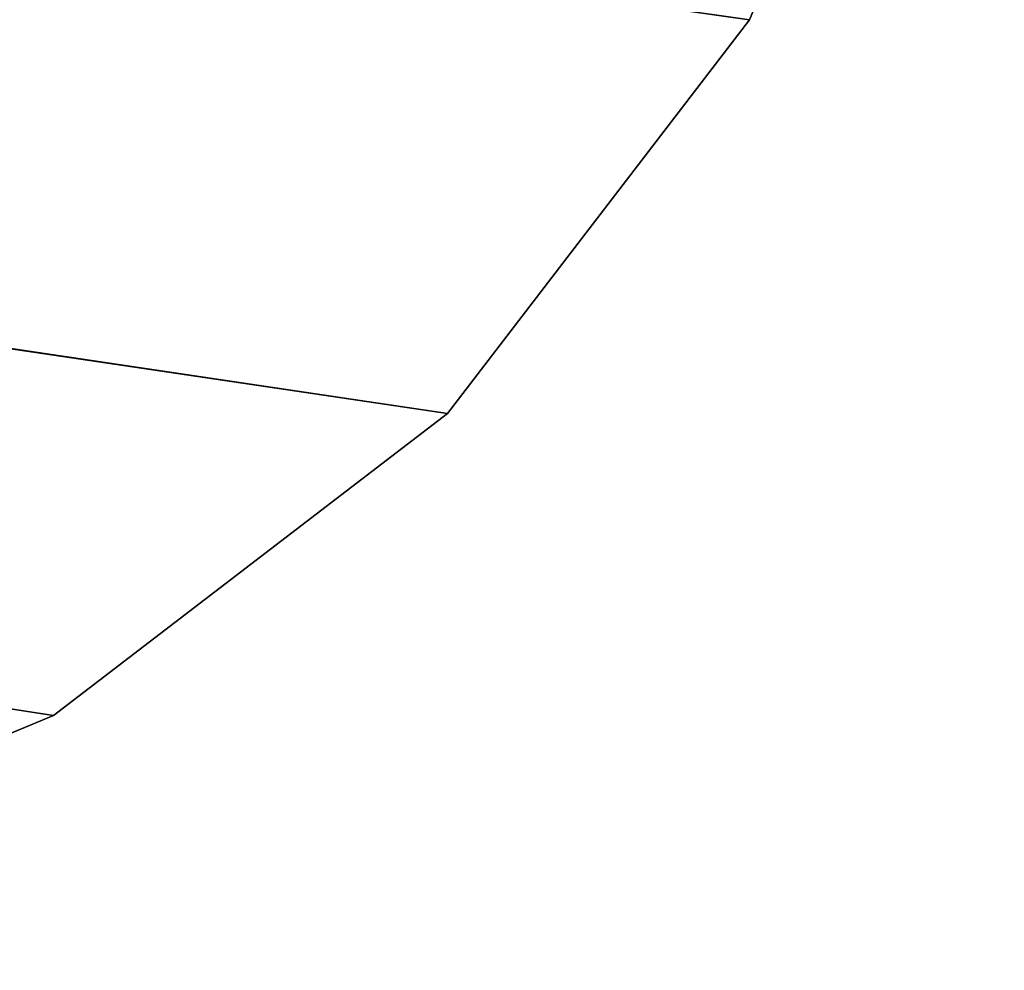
# Model space of a CAD drawing. Extents: x -49 to 1229, y -1056 to 1083.
# Tile 133 of 146: x 1136 to 1141, y 705 to 710. Entities that reach past the tile are written whole.
import ezdxf

# ---------------------------------------------------------------- set-up
doc = ezdxf.new("R2010")
doc.units = 0
doc.header["$LTSCALE"] = 25.4
doc.layers.get('0').update_dxf_attribs({"color": 13, "linetype": 'CONTINUOUS'})
doc.layers.add('STEEL', color=32, linetype='CONTINUOUS')
doc.layers.add('WOOD', color=32, linetype='CONTINUOUS')

# ---------------------------------------------------------------- blocks, each defined once
blk = doc.blocks.new('LVI293_01_02_05')
at = {"color": 0}
for p, q in [((-79.3961, 0, -52.5393), (-80.3951, 0, -50.1275)), ((-80.3951, 0, -50.1275), (-79.3961, -4, -52.5393)), ((-80.3951, 0, -50.1275), (-79.3961, -4, -52.5393)), ((-79.3961, 0, -52.5393), (-80.3951, 0, -50.1275)), ((-77.8069, 0, -54.6104), (-79.3961, 0, -52.5393)), ((-79.3961, 0, -52.5393), (-79.3961, -4, -52.5393)), ((-79.3961, 0, -52.5393), (-79.3961, -4, -52.5393)), ((-79.3961, 0, -52.5393), (-77.8069, -4, -54.6104)), ((-79.3961, 0, -52.5393), (-77.8069, -4, -54.6104)), ((-77.8069, 0, -54.6104), (-79.3961, 0, -52.5393)), ((-75.7359, 0, -56.1996), (-77.8069, 0, -54.6104)), ((-77.8069, 0, -54.6104), (-77.8069, -4, -54.6104)), ((-77.8069, 0, -54.6104), (-77.8069, -4, -54.6104)), ((-77.8069, 0, -54.6104), (-75.7359, -4, -56.1996)), ((-77.8069, 0, -54.6104), (-75.7359, -4, -56.1996)), ((-75.7359, 0, -56.1996), (-77.8069, 0, -54.6104)), ((-73.324, 0, -57.1986), (-75.7359, 0, -56.1996)), ((-75.7359, 0, -56.1996), (-75.7359, -4, -56.1996)), ((-75.7359, 0, -56.1996), (-75.7359, -4, -56.1996)), ((-75.7359, 0, -56.1996), (-73.324, -4, -57.1986)), ((-75.7359, 0, -56.1996), (-73.324, -4, -57.1986)), ((-73.324, 0, -57.1986), (-75.7359, 0, -56.1996)), ((-80.3951, -4, -50.1275), (-79.3961, -4, -52.5393)), ((-80.3951, -4, -50.1275), (-79.3961, -4, -52.5393)), ((-79.3961, -4, -52.5393), (-77.8069, -4, -54.6104)), ((-79.3961, -4, -52.5393), (-77.8069, -4, -54.6104)), ((-77.8069, -4, -54.6104), (-75.7359, -4, -56.1996)), ((-77.8069, -4, -54.6104), (-75.7359, -4, -56.1996)), ((-75.7359, -4, -56.1996), (-73.324, -4, -57.1986)), ((-75.7359, -4, -56.1996), (-73.324, -4, -57.1986))]:
    blk.add_line(p, q, dxfattribs=at)
at = {"color": 254}
mesh = blk.add_polyface(dxfattribs=at)
corners = [(-73.324, 0, -57.1986), (272.0241, 0, -57.5393), (-70.7359, 0, -57.5393), (272.0241, 0, -2.5393), (-75.7359, 0, -56.1996), (-77.8069, 0, -54.6104), (-79.3961, 0, -52.5393), (-80.3951, 0, -50.1275), (-80.7359, 0, -47.5393), (-80.7359, 0, -3.5393), (-80.7018, 0, -3.2805), (-80.6019, 0, -3.0393), (-80.443, 0, -2.8322), (-80.2359, 0, -2.6733), (-79.9947, 0, -2.5734), (-79.7359, 0, -2.5393)]
mesh.append_faces([[corners[k] for k in face] for face in [(0, 1, 2), (3, 14, 15)]], dxfattribs={"vtx0": -1, "color": 254})
mesh.append_faces([[corners[k] for k in face] for face in [(1, 0, 3)]], dxfattribs={"vtx0": -1, "vtx1": -1, "color": 254})
mesh.append_faces([[corners[k] for k in face] for face in [(3, 0, 4), (3, 4, 5), (3, 5, 6), (3, 6, 7), (3, 7, 8), (3, 8, 9), (3, 9, 10), (3, 10, 11), (3, 11, 12), (3, 12, 13), (3, 13, 14)]], dxfattribs={"vtx0": -1, "vtx2": -1, "color": 254})
mesh = blk.add_polyface(dxfattribs=at)
corners = [(-80.3951, 0, -50.1275), (-79.3961, -4, -52.5393), (-80.3951, -4, -50.1275)]
mesh.append_faces([[corners[k] for k in face] for face in [(0, 1, 2)]], dxfattribs={"color": 254})
mesh = blk.add_polyface(dxfattribs=at)
corners = [(-80.3951, 0, -50.1275), (-79.3961, 0, -52.5393), (-79.3961, -4, -52.5393)]
mesh.append_faces([[corners[k] for k in face] for face in [(0, 1, 2)]], dxfattribs={"color": 254})
mesh = blk.add_polyface(dxfattribs=at)
corners = [(-79.3961, 0, -52.5393), (-77.8069, -4, -54.6104), (-79.3961, -4, -52.5393)]
mesh.append_faces([[corners[k] for k in face] for face in [(0, 1, 2)]], dxfattribs={"color": 254})
mesh = blk.add_polyface(dxfattribs=at)
corners = [(-79.3961, 0, -52.5393), (-77.8069, 0, -54.6104), (-77.8069, -4, -54.6104)]
mesh.append_faces([[corners[k] for k in face] for face in [(0, 1, 2)]], dxfattribs={"color": 254})
mesh = blk.add_polyface(dxfattribs=at)
corners = [(-75.7359, -4, -56.1996), (-77.8069, -4, -54.6104), (-77.8069, 0, -54.6104)]
mesh.append_faces([[corners[k] for k in face] for face in [(0, 1, 2)]], dxfattribs={"color": 254})
mesh = blk.add_polyface(dxfattribs=at)
corners = [(-75.7359, -4, -56.1996), (-77.8069, 0, -54.6104), (-75.7359, 0, -56.1996)]
mesh.append_faces([[corners[k] for k in face] for face in [(0, 1, 2)]], dxfattribs={"color": 254})
mesh = blk.add_polyface(dxfattribs=at)
corners = [(-73.324, -4, -57.1986), (-75.7359, -4, -56.1996), (-75.7359, 0, -56.1996)]
mesh.append_faces([[corners[k] for k in face] for face in [(0, 1, 2)]], dxfattribs={"color": 254})
mesh = blk.add_polyface(dxfattribs=at)
corners = [(-73.324, -4, -57.1986), (-75.7359, 0, -56.1996), (-73.324, 0, -57.1986)]
mesh.append_faces([[corners[k] for k in face] for face in [(0, 1, 2)]], dxfattribs={"color": 254})
mesh = blk.add_polyface(dxfattribs=at)
corners = [(272.0241, -4, -57.5393), (-73.324, -4, -57.1986), (-70.7359, -4, -57.5393), (272.0241, -4, -2.5393), (-75.7359, -4, -56.1996), (-77.8069, -4, -54.6104), (-79.3961, -4, -52.5393), (-80.3951, -4, -50.1275), (-80.7359, -4, -47.5393), (-80.7359, -4, -3.5393), (-80.7018, -4, -3.2805), (-80.6019, -4, -3.0393), (-80.443, -4, -2.8322), (-80.2359, -4, -2.6733), (-79.9947, -4, -2.5734), (-79.7359, -4, -2.5393)]
mesh.append_faces([[corners[k] for k in face] for face in [(0, 1, 2), (14, 3, 15)]], dxfattribs={"vtx0": -1, "color": 254})
mesh.append_faces([[corners[k] for k in face] for face in [(1, 3, 4), (4, 3, 5), (5, 3, 6), (6, 3, 7), (7, 3, 8), (8, 3, 9), (9, 3, 10), (10, 3, 11), (11, 3, 12), (12, 3, 13), (13, 3, 14)]], dxfattribs={"vtx0": -1, "vtx1": -1, "color": 254})
mesh.append_faces([[corners[k] for k in face] for face in [(1, 0, 3)]], dxfattribs={"vtx0": -1, "vtx2": -1, "color": 254})
blk = doc.blocks.new('LVI293_01_02')
at = {"layer": 'STEEL', "color": 0}
blk.add_blockref('LVI293_01_02_05', (8.8578, -14.2447, 1488.6188), dxfattribs=at)
blk = doc.blocks.new('LVI293_01_01_07')
at = {"color": 0}
for p, q in [((-79.3961, 0, -48.5393), (-80.3951, 0, -46.1275)), ((-79.3961, -5, -48.5393), (-80.3951, 0, -46.1275)), ((-79.3961, 0, -48.5393), (-80.3951, 0, -46.1275)), ((-79.3961, -5, -48.5393), (-80.3951, 0, -46.1275)), ((-77.8069, 0, -50.6104), (-79.3961, 0, -48.5393)), ((-77.8069, -5, -50.6104), (-79.3961, 0, -48.5393)), ((-77.8069, 0, -50.6104), (-79.3961, 0, -48.5393)), ((-77.8069, -5, -50.6104), (-79.3961, 0, -48.5393)), ((-79.3961, -5, -48.5393), (-79.3961, 0, -48.5393)), ((-79.3961, -5, -48.5393), (-79.3961, 0, -48.5393)), ((-75.7359, 0, -52.1996), (-77.8069, 0, -50.6104)), ((-75.7359, -5, -52.1996), (-77.8069, 0, -50.6104)), ((-75.7359, 0, -52.1996), (-77.8069, 0, -50.6104)), ((-75.7359, -5, -52.1996), (-77.8069, 0, -50.6104)), ((-77.8069, -5, -50.6104), (-77.8069, 0, -50.6104)), ((-77.8069, -5, -50.6104), (-77.8069, 0, -50.6104)), ((-73.324, 0, -53.1986), (-75.7359, 0, -52.1996)), ((-73.324, -5, -53.1986), (-75.7359, 0, -52.1996)), ((-73.324, 0, -53.1986), (-75.7359, 0, -52.1996)), ((-73.324, -5, -53.1986), (-75.7359, 0, -52.1996)), ((-75.7359, -5, -52.1996), (-75.7359, 0, -52.1996)), ((-75.7359, -5, -52.1996), (-75.7359, 0, -52.1996)), ((-80.3951, -5, -46.1275), (-79.3961, -5, -48.5393)), ((-80.3951, -5, -46.1275), (-79.3961, -5, -48.5393)), ((-79.3961, -5, -48.5393), (-77.8069, -5, -50.6104)), ((-79.3961, -5, -48.5393), (-77.8069, -5, -50.6104)), ((-77.8069, -5, -50.6104), (-75.7359, -5, -52.1996)), ((-77.8069, -5, -50.6104), (-75.7359, -5, -52.1996)), ((-75.7359, -5, -52.1996), (-73.324, -5, -53.1986)), ((-75.7359, -5, -52.1996), (-73.324, -5, -53.1986))]:
    blk.add_line(p, q, dxfattribs=at)
at = {"color": 252}
mesh = blk.add_polyface(dxfattribs=at)
corners = [(-70.7359, 0, -53.5393), (274.0241, 0, 1.4607), (274.0241, 0, -53.5393), (-73.324, 0, -53.1986), (-75.7359, 0, -52.1996), (-77.8069, 0, -50.6104), (-79.3961, 0, -48.5393), (-80.3951, 0, -46.1275), (-80.7359, 0, -43.5393), (-80.7359, 0, 0.4607), (-80.7018, 0, 0.7195), (-80.6019, 0, 0.9607), (-80.443, 0, 1.1678), (-80.2359, 0, 1.3267), (-79.9947, 0, 1.4266), (-79.7359, 0, 1.4607), (15.4275, 0, 1.4607), (35.4275, 0, 1.4607), (15.4275, 0, 4.4607), (35.4275, 0, 4.4607), (15.4616, 0, 4.7195), (35.3934, 0, 4.7195), (15.5615, 0, 4.9607), (35.2935, 0, 4.9607), (15.7204, 0, 5.1678), (35.1346, 0, 5.1678), (15.9275, 0, 5.3267), (34.9275, 0, 5.3267), (16.1687, 0, 5.4266), (34.6863, 0, 5.4266), (16.4275, 0, 5.4607), (34.4275, 0, 5.4607)]
mesh.append_faces([[corners[k] for k in face] for face in [(0, 1, 2), (29, 30, 31)]], dxfattribs={"vtx0": -1, "color": 252})
mesh.append_faces([[corners[k] for k in face] for face in [(1, 16, 17), (17, 18, 19), (19, 20, 21), (21, 22, 23), (23, 24, 25), (25, 26, 27), (27, 28, 29)]], dxfattribs={"vtx0": -1, "vtx1": -1, "color": 252})
mesh.append_faces([[corners[k] for k in face] for face in [(1, 0, 3), (1, 3, 4), (1, 4, 5), (1, 5, 6), (1, 6, 7), (1, 7, 8), (1, 8, 9), (1, 9, 10), (1, 10, 11), (1, 11, 12), (1, 12, 13), (1, 13, 14), (1, 14, 15), (1, 15, 16), (17, 16, 18), (19, 18, 20), (21, 20, 22), (23, 22, 24), (25, 24, 26), (27, 26, 28), (29, 28, 30)]], dxfattribs={"vtx0": -1, "vtx2": -1, "color": 252})
mesh = blk.add_polyface(dxfattribs=at)
corners = [(-80.3951, 0, -46.1275), (-79.3961, 0, -48.5393), (-79.3961, -5, -48.5393)]
mesh.append_faces([[corners[k] for k in face] for face in [(0, 1, 2)]], dxfattribs={"color": 252})
mesh = blk.add_polyface(dxfattribs=at)
corners = [(-80.3951, 0, -46.1275), (-79.3961, -5, -48.5393), (-80.3951, -5, -46.1275)]
mesh.append_faces([[corners[k] for k in face] for face in [(0, 1, 2)]], dxfattribs={"color": 252})
mesh = blk.add_polyface(dxfattribs=at)
corners = [(-79.3961, 0, -48.5393), (-77.8069, 0, -50.6104), (-77.8069, -5, -50.6104)]
mesh.append_faces([[corners[k] for k in face] for face in [(0, 1, 2)]], dxfattribs={"color": 252})
mesh = blk.add_polyface(dxfattribs=at)
corners = [(-79.3961, 0, -48.5393), (-77.8069, -5, -50.6104), (-79.3961, -5, -48.5393)]
mesh.append_faces([[corners[k] for k in face] for face in [(0, 1, 2)]], dxfattribs={"color": 252})
mesh = blk.add_polyface(dxfattribs=at)
corners = [(-75.7359, 0, -52.1996), (-75.7359, -5, -52.1996), (-77.8069, 0, -50.6104)]
mesh.append_faces([[corners[k] for k in face] for face in [(0, 1, 2)]], dxfattribs={"color": 252})
mesh = blk.add_polyface(dxfattribs=at)
corners = [(-75.7359, -5, -52.1996), (-77.8069, -5, -50.6104), (-77.8069, 0, -50.6104)]
mesh.append_faces([[corners[k] for k in face] for face in [(0, 1, 2)]], dxfattribs={"color": 252})
mesh = blk.add_polyface(dxfattribs=at)
corners = [(-73.324, 0, -53.1986), (-73.324, -5, -53.1986), (-75.7359, 0, -52.1996)]
mesh.append_faces([[corners[k] for k in face] for face in [(0, 1, 2)]], dxfattribs={"color": 252})
mesh = blk.add_polyface(dxfattribs=at)
corners = [(-73.324, -5, -53.1986), (-75.7359, -5, -52.1996), (-75.7359, 0, -52.1996)]
mesh.append_faces([[corners[k] for k in face] for face in [(0, 1, 2)]], dxfattribs={"color": 252})
mesh = blk.add_polyface(dxfattribs=at)
corners = [(35.4275, -5, 1.4607), (15.4275, -5, 1.4607), (274.0241, -5, 1.4607), (15.4275, -5, 4.4607), (35.4275, -5, 4.4607), (15.4616, -5, 4.7195), (35.3934, -5, 4.7195), (15.5615, -5, 4.9607), (35.2935, -5, 4.9607), (15.7204, -5, 5.1678), (35.1346, -5, 5.1678), (15.9275, -5, 5.3267), (34.9275, -5, 5.3267), (16.1687, -5, 5.4266), (34.6863, -5, 5.4266), (16.4275, -5, 5.4607), (34.4275, -5, 5.4607), (-70.7359, -5, -53.5393), (274.0241, -5, -53.5393), (-73.324, -5, -53.1986), (-75.7359, -5, -52.1996), (-77.8069, -5, -50.6104), (-79.3961, -5, -48.5393), (-80.3951, -5, -46.1275), (-80.7359, -5, -43.5393), (-80.7359, -5, 0.4607), (-80.7018, -5, 0.7195), (-80.6019, -5, 0.9607), (-80.443, -5, 1.1678), (-80.2359, -5, 1.3267), (-79.9947, -5, 1.4266), (-79.7359, -5, 1.4607)]
mesh.append_faces([[corners[k] for k in face] for face in [(15, 14, 16), (2, 17, 18)]], dxfattribs={"vtx0": -1, "color": 252})
mesh.append_faces([[corners[k] for k in face] for face in [(0, 1, 2), (1, 0, 3), (3, 4, 5), (5, 6, 7), (7, 8, 9), (9, 10, 11), (11, 12, 13), (13, 14, 15), (17, 2, 19), (19, 2, 20), (20, 2, 21), (21, 2, 22), (22, 2, 23), (23, 2, 24), (24, 2, 25), (25, 2, 26), (26, 2, 27), (27, 2, 28), (28, 2, 29), (29, 2, 30), (30, 2, 31), (31, 2, 1)]], dxfattribs={"vtx0": -1, "vtx1": -1, "color": 252})
mesh.append_faces([[corners[k] for k in face] for face in [(3, 0, 4), (5, 4, 6), (7, 6, 8), (9, 8, 10), (11, 10, 12), (13, 12, 14)]], dxfattribs={"vtx0": -1, "vtx2": -1, "color": 252})
blk = doc.blocks.new('LVI293_01_01')
at = {"color": 0, "extrusion": (-1, 2.99569e-16, -1.70112e-16), "rotation": 90.0000000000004}
blk.add_blockref('LVI293_01_01_07', (-419.1205, -639.134, 341.2075), dxfattribs=at)

msp = doc.modelspace()

# ---------------------------------------------------------------- block references
at = {"layer": 'STEEL', "color": 0, "extrusion": (-1, -2.43555e-15, -1.04361e-14)}
msp.add_blockref('LVI293_01_01', (-417.1102, -83.7811, -421.386), dxfattribs=at)
at = {"layer": 'WOOD', "color": 0, "extrusion": (-2.91087e-15, 1, -7.41029e-16), "rotation": 359.9999999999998}
msp.add_blockref('LVI293_01_02', (-1069.3778, 353.5841, -726.301), dxfattribs=at)

doc.saveas('drawing.dxf')
